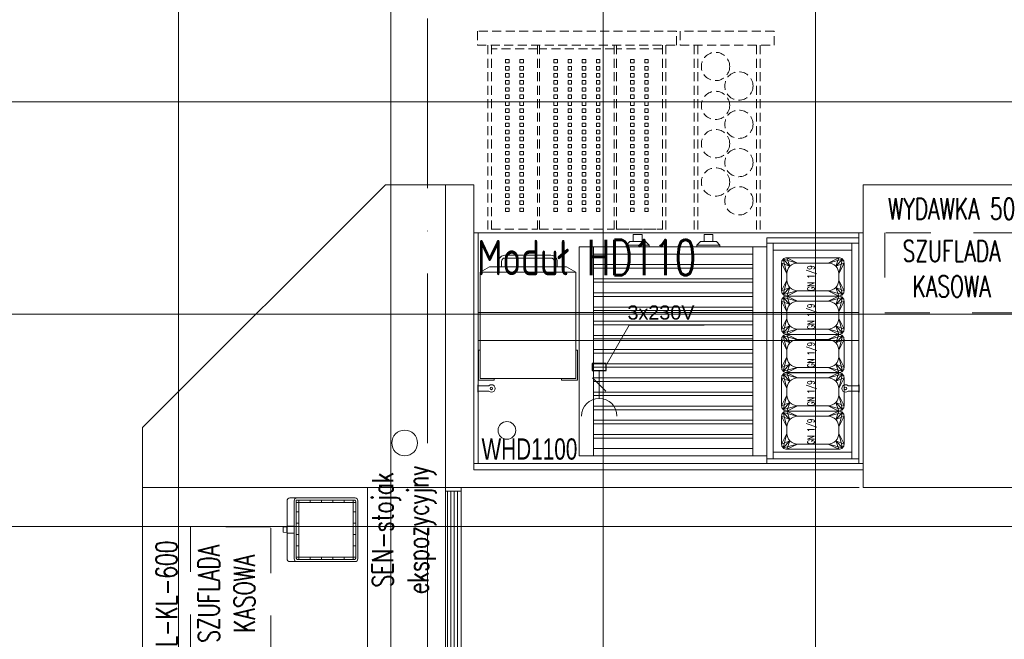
# Model space of a CAD drawing. Header units: millimetres. Extents: x -2074 to 12588, y -3630 to 101167.
# Tile 19 of 256: x 2094 to 2373, y -1975 to -1800. Entities that reach past the tile are written whole.
import ezdxf

# ---------------------------------------------------------------- set-up
doc = ezdxf.new("R2010")
doc.units = ezdxf.units.MM
for name, pattern in [('ACAD_ISO10W100', [18, 12, -3, 0, -3]), ('DASHED', [19.05, 12.7, -6.35]), ('HIDDEN2', [6.175, 3.175, -3])]:
    doc.linetypes.add(name, pattern=pattern)
for name, color, linetype, lineweight in [('SelinAr_BUD_osie', 8, 'ACAD_ISO10W100', 18), ('SelinAr_BUD_posadzka', 7, 'Continuous', 20), ('SelinAr_WYP_chłodnictwo', 8, 'Continuous', 18), ('SelinAr_WYP_instalacje elektryczne', 8, 'Continuous', 18), ('SelinAr_WYP_meble', 8, 'Continuous', 18)]:
    doc.layers.add(name, color=color, linetype=linetype, lineweight=lineweight)
doc.layers.add('SelinAr_WYP_urządzenia gastro indeksy', color=8, linetype='Continuous')
doc.styles.add('JACEK_07', font='SIMPLEX.SHX', dxfattribs={"width": 0.7})
doc.styles.get("Standard").update_dxf_attribs({"font": 'arial.ttf'})

# ---------------------------------------------------------------- blocks, each defined once
blk = doc.blocks.new('*U388')
at = {"ltscale": 4}
blk.add_line((0, 50), (0, -1730), dxfattribs=at)
blk = doc.blocks.new('L-KL-600')
for p, q in [((60, -63.6), (0, -63.6)), ((0, -63.6), (0, -85.6)), ((60, -85.6), (60, -63.6)), ((0, -90), (0, -85.6)), ((60, -85.6), (0, -85.6)), ((0, -85.6), (60, -85.6)), ((1, -90), (1, -85.6)), ((59, -86.13), (1, -86.13)), ((59, -90), (59, -85.6)), ((60, -90), (60, -85.6)), ((59, -87.09), (1, -87.09)), ((59, -88.05), (1, -88.05)), ((59, -89.01), (1, -89.01)), ((1, -90), (0, -90)), ((60, -90), (59, -90))]:
    blk.add_line(p, q)
blk.add_lwpolyline([(0, 0), (0, -63.6), (60, -63.6), (60, 0)], close=True)
blk.add_lwpolyline([(60, -90), (0, -90)])
at = {"color": 7, "insert": (30, -6.8), "char_height": 6, "width": 60, "attachment_point": 5, "style": 'JACEK_07'}
blk.add_mtext('L-KL-600', dxfattribs=at)
blk = doc.blocks.new('*U330')
at = {"linetype": 'HIDDEN2', "ltscale": 4}
blk.add_lwpolyline([(11.13, -36.27), (48.85, -36.27), (48.85, -13.57), (11.13, -13.57)], close=True, dxfattribs=at)
blk.add_blockref('L-KL-600', (0, 0))
at = {"color": 7, "insert": (29.99, -23.75), "char_height": 6, "width": 37.7197, "attachment_point": 5, "style": 'JACEK_07'}
blk.add_mtext('SZUFLADA KASOWA', dxfattribs=at)
blk = doc.blocks.new('*U335')
for p, q in [((8.4, -4.39), (-8.4, -4.39)), ((-7.7, -3.69), (-7.7, -20.49)), ((-4.5, -3.69), (-4.5, -4.39)), ((-1.3, -3.69), (-1.3, -4.39)), ((1.9, -3.69), (1.9, -4.39)), ((5.1, -3.69), (5.1, -4.39)), ((7.7, -3.69), (7.7, -20.49)), ((-7.7, -7.59), (-8.4, -7.59)), ((8.4, -7.59), (7.7, -7.59)), ((-7.7, -10.79), (-8.4, -10.79)), ((8.4, -10.79), (7.7, -10.79)), ((-7.7, -13.99), (-8.4, -13.99)), ((8.4, -13.99), (7.7, -13.99)), ((-7.7, -17.19), (-8.4, -17.19)), ((8.4, -17.19), (7.7, -17.19)), ((8.4, -19.79), (-8.4, -19.79)), ((-4.5, -19.79), (-4.5, -20.49)), ((-1.3, -19.79), (-1.3, -20.49)), ((1.9, -19.79), (1.9, -20.49)), ((5.1, -19.79), (5.1, -20.49))]:
    blk.add_line(p, q)
for points in [[(0.7, 0), (0.8, -1), (-0.8, -1), (-0.7, 0)], [(1, -1.09), (1, -3.09), (-1, -3.09), (-1, -1.09)]]:
    blk.add_lwpolyline(points, close=True)
for points in [[(9, -1.89), (9, -20.29, -0.414214), (8.2, -21.09), (-8.2, -21.09, -0.414214), (-9, -20.29), (-9, -1.89, -0.414214), (-8.2, -1.09), (8.2, -1.09, -0.414214)], [(8.2, -21.09), (-8.2, -21.09, -0.414214), (-9, -20.29), (-9, -3.89, -0.414214), (-8.2, -3.09), (8.2, -3.09, -0.414214), (9, -3.89), (9, -20.29, -0.414214)], [(8, -20.49), (-8, -20.49, -0.414214), (-8.4, -20.09), (-8.4, -4.09, -0.414214), (-8, -3.69), (8.4, -3.69), (8.4, -20.09, -0.414214)]]:
    blk.add_lwpolyline(points, format="xyb", close=True)
at = {"color": 7, "insert": (0, -25.09), "char_height": 6, "width": 88, "attachment_point": 2, "style": 'JACEK_07'}
blk.add_mtext('SEN-stojak\\Pekspozycyjny', dxfattribs=at)
blk = doc.blocks.new('*U334')
blk.add_lwpolyline([(10, -85.6), (10, -85.6), (95.6, -85.6), (95.6, -68.65), (26.95, 0), (10, 0), (10, -85.6)], close=True)
at = {"const_width": 1}
blk.add_lwpolyline([(10, -85.6), (10, -85.6), (10, -85.6)], dxfattribs=at)
blk.add_circle((22.6, -74.07), 3.64)
blk = doc.blocks.new('*U224')
blk.add_lwpolyline([(50, -85.6), (0, -85.6), (0, 0), (50, 0)], close=True)
at = {"linetype": 'HIDDEN2', "ltscale": 4}
blk.add_lwpolyline([(6.13, -36.27), (43.85, -36.27), (43.85, -13.57), (6.13, -13.57)], close=True, dxfattribs=at)
at = {"color": 7, "char_height": 6, "attachment_point": 5, "style": 'JACEK_07'}
for s, insert, width in [('WYDAWKA 50', (25, -6.8), 60), ('SZUFLADA KASOWA', (24.99, -23.75), 37.7197)]:
    blk.add_mtext(s, dxfattribs=dict(at, insert=insert, width=width))
blk = doc.blocks.new('Roller_Grill')
at = {"color": 253, "lineweight": 0}
for p, q in [((0, 0), (0, -59)), ((4, 0), (0, 0)), ((4, -59), (4, 0)), ((4, 0), (49, 0)), ((49, -59), (49, 0)), ((49, 0), (53, 0)), ((53, 0), (53, -59)), ((4, -5), (4, -2)), ((4, -2), (49, -2)), ((49, -5), (4, -5)), ((4, -9), (4, -6)), ((4, -6), (49, -6)), ((49, -9), (4, -9)), ((4, -13), (4, -10)), ((4, -10), (49, -10)), ((49, -13), (4, -13)), ((4, -17), (4, -14)), ((4, -14), (49, -14)), ((49, -17), (4, -17)), ((4, -21), (4, -18)), ((4, -18), (49, -18)), ((49, -21), (4, -21)), ((4, -25), (4, -22)), ((4, -22), (49, -22)), ((49, -25), (4, -25)), ((4, -29), (4, -26)), ((4, -26), (49, -26)), ((49, -29), (4, -29)), ((4, -33), (4, -30)), ((4, -30), (49, -30)), ((49, -33), (4, -33)), ((4, -37), (4, -34)), ((4, -34), (49, -34)), ((49, -37), (4, -37)), ((4, -41), (4, -38)), ((4, -38), (49, -38)), ((49, -41), (4, -41)), ((4, -45), (4, -42)), ((4, -42), (49, -42)), ((49, -45), (4, -45)), ((4, -49), (4, -46)), ((4, -46), (49, -46)), ((49, -49), (4, -49)), ((4, -53), (4, -50)), ((4, -50), (49, -50)), ((49, -53), (4, -53)), ((4, -57), (4, -54)), ((4, -54), (49, -54)), ((49, -57), (4, -57)), ((4, -59), (0, -59)), ((49, -59), (4, -59)), ((49, -59), (53, -59))]:
    blk.add_line(p, q, dxfattribs=at)
for points in [[(13.25, -59), (19.75, -59), (19.75, -59.5), (13.25, -59.5), (13.25, -59)], [(33.25, -59), (39.75, -59), (39.75, -59.5), (33.25, -59.5), (33.25, -59)]]:
    blk.add_lwpolyline(points, dxfattribs=at)
for points in [[(13.25, -59.5), (19.75, -59.5), (18.75, -60.5), (14.25, -60.5)], [(15.25, -60.5), (17.75, -60.5), (17.75, -62.5), (15.25, -62.5)], [(33.25, -59.5), (39.75, -59.5), (38.75, -60.5), (34.25, -60.5)], [(35.25, -60.5), (37.75, -60.5), (37.75, -62.5), (35.25, -62.5)]]:
    blk.add_lwpolyline(points, close=True, dxfattribs=at)
blk = doc.blocks.new('GN_1-9')
for points in [[(1.5, 17.67), (9.33, 17.67, -0.414214), (10.83, 16.17), (10.83, 1.5, -0.414214), (9.33, 0), (1.5, 0, -0.414214), (0, 1.5), (0, 16.17, -0.414214)], [(4.5, 16.17), (6.33, 16.17, -0.414214), (9.33, 13.17), (9.33, 4.5, -0.414214), (6.33, 1.5), (4.5, 1.5, -0.414214), (1.5, 4.5), (1.5, 13.17, -0.414214)]]:
    blk.add_lwpolyline(points, format="xyb", close=True)
at = {"color": 252}
for points in [[(0, 16.17), (1.5, 13.17), (0.44, 17.23), (2.38, 15.29), (1.5, 17.67), (4.5, 16.17)], [(10.83, 16.17), (9.33, 13.17), (10.39, 17.23), (8.45, 15.29), (9.33, 17.67), (6.33, 16.17)], [(0, 1.5), (1.5, 4.5), (0.44, 0.44), (2.38, 2.38), (1.5, 0), (4.5, 1.5)], [(10.83, 1.5), (9.33, 4.5), (10.39, 0.44), (8.45, 2.38), (9.33, 0), (6.33, 1.5)]]:
    blk.add_lwpolyline(points, dxfattribs=at)
at = {"color": 253}
for points in [[(1.5, 13.17), (0, 16.17), (2.38, 15.29), (0.44, 17.23), (4.5, 16.17), (1.5, 17.67)], [(9.33, 13.17), (10.83, 16.17), (8.45, 15.29), (10.39, 17.23), (6.33, 16.17), (9.33, 17.67)], [(1.5, 4.5), (0, 1.5), (2.38, 2.38), (0.44, 0.44), (4.5, 1.5), (1.5, 0)], [(9.33, 4.5), (10.83, 1.5), (8.45, 2.38), (10.39, 0.44), (6.33, 1.5), (9.33, 0)]]:
    blk.add_lwpolyline(points, dxfattribs=at)
at = {"insert": (5, 9), "char_height": 2, "width": 29.2426, "attachment_point": 5, "style": 'JACEK_07'}
blk.add_mtext('GN 1/9', dxfattribs=at)
blk = doc.blocks.new('gn-230')
at = {"layer": 'SelinAr_WYP_instalacje elektryczne'}
for p, q in [((-4, 0), (-19.8, 0)), ((-15.65, -3.75), (-8.15, 3.75))]:
    blk.add_line(p, q, dxfattribs=at)
at = {"layer": 'SelinAr_WYP_instalacje elektryczne', "lineweight": 30}
blk.add_lwpolyline([(-4, -4), (0, -4), (0, 4), (-4, 4)], close=True, dxfattribs=at)
at = {"layer": 'SelinAr_WYP_instalacje elektryczne'}
blk.add_arc((-29.8, 0), 10, 270, 90, dxfattribs=at)
blk = doc.blocks.new('Kontakt_grill')
at = {"color": 253}
for points in [[(0, -8), (-0.5, -8), (-0.5, 0.5), (4, 0.5), (4, 0), (0, 0)], [(27, -8), (27.5, -8), (27.5, 0.5), (23, 0.5), (23, 0), (27, 0)]]:
    blk.add_lwpolyline(points, close=True, dxfattribs=at)
for points in [[(0, 0), (27, 0), (27, -30), (0, -30), (0, 0)], [(0, -30), (2.6, -31.5), (24.4, -31.5), (27, -30)]]:
    blk.add_lwpolyline(points, dxfattribs=at)
for points in [[(21.8, -31.5), (21.8, -33, -0.414214), (20, -34.8), (7, -34.8, -0.414214), (5.2, -33), (5.2, -31.5)], [(21, -31.5), (21, -33, -0.414214), (20, -34), (7, -34, -0.414214), (6, -33), (6, -31.5)]]:
    blk.add_lwpolyline(points, format="xyb", dxfattribs=at)
blk = doc.blocks.new('*U221')
at = {"linetype": 'DASHED', "ltscale": 0.2}
for p, q in [((57.3, 124), (1, 124)), ((1, 124), (1, 120)), ((57.3, 120), (57.3, 124)), ((84.9, 124), (58.3, 124)), ((58.3, 124), (58.3, 120)), ((84.9, 120), (84.9, 124)), ((1, 120), (57.3, 120)), ((4, 120), (4, 67)), ((5, 120), (5, 67)), ((18, 120), (18, 67)), ((18.6, 120), (18.6, 67)), ((39.7, 120), (39.7, 67)), ((40.3, 120), (40.3, 67)), ((53.3, 120), (53.3, 67)), ((54.3, 120), (54.3, 67)), ((58.3, 120), (84.9, 120)), ((62.3, 120), (62.3, 67)), ((63.3, 120), (63.3, 67)), ((79.9, 120), (79.9, 67)), ((80.9, 120), (80.9, 67)), ((18, 119), (5, 119)), ((18, 119), (17.6, 119)), ((39.7, 119), (18.6, 119)), ((39.7, 119), (18.6, 119)), ((40.7, 119), (40.3, 119)), ((53.3, 119), (40.3, 119)), ((53.3, 119), (41.3, 119)), ((5, 68), (18, 68)), ((17.6, 68), (18, 68)), ((18.6, 68), (39.7, 68)), ((18.6, 68), (39.7, 68)), ((40.3, 68), (53.3, 68)), ((40.3, 68), (40.7, 68)), ((41.3, 68), (53.3, 68))]:
    blk.add_line(p, q, dxfattribs=at)
for p, q in [((1.13, 24.06), (1.13, 23.76)), ((1.28, 24.06), (1.13, 24.06)), ((1.43, 23.76), (1.13, 23.76)), ((1.13, 23.76), (1.13, 22.26)), ((1.28, 23.76), (1.28, 24.06)), ((4.24, 23.76), (1.43, 23.76)), ((108.58, 23.76), (105.76, 23.76)), ((108.88, 23.76), (108.58, 23.76)), ((108.73, 24.06), (108.73, 23.76)), ((108.73, 24.06), (108.88, 24.06)), ((108.88, 23.76), (108.88, 24.06)), ((108.88, 22.26), (108.88, 23.76)), ((1.13, 22.26), (1.43, 22.26)), ((1.13, 22.26), (1.13, 21.96)), ((1.28, 21.96), (1.13, 21.96)), ((1.28, 21.96), (1.28, 22.26)), ((1.43, 22.26), (4.24, 22.26)), ((105.76, 22.26), (108.58, 22.26)), ((108.58, 22.26), (108.88, 22.26)), ((108.73, 22.26), (108.73, 21.96)), ((108.73, 21.96), (108.88, 21.96)), ((108.88, 21.96), (108.88, 22.26))]:
    blk.add_line(p, q)
at = {"color": 253}
for points in [[(9, 115), (9, 116), (10, 116), (10, 115)], [(13, 115), (13, 116), (14, 116), (14, 115)], [(22.65, 115), (22.65, 116), (23.65, 116), (23.65, 115)], [(26.65, 115), (26.65, 116), (27.65, 116), (27.65, 115)], [(30.65, 115), (30.65, 116), (31.65, 116), (31.65, 115)], [(34.65, 115), (34.65, 116), (35.65, 116), (35.65, 115)], [(44.3, 115), (44.3, 116), (45.3, 116), (45.3, 115)], [(48.3, 115), (48.3, 116), (49.3, 116), (49.3, 115)], [(9, 113), (9, 114), (10, 114), (10, 113)], [(9, 111), (9, 112), (10, 112), (10, 111)], [(9, 111), (9, 112), (10, 112), (10, 111)], [(13, 113), (13, 114), (14, 114), (14, 113)], [(13, 111), (13, 112), (14, 112), (14, 111)], [(13, 111), (13, 112), (14, 112), (14, 111)], [(22.65, 113), (22.65, 114), (23.65, 114), (23.65, 113)], [(22.65, 111), (22.65, 112), (23.65, 112), (23.65, 111)], [(22.65, 111), (22.65, 112), (23.65, 112), (23.65, 111)], [(26.65, 113), (26.65, 114), (27.65, 114), (27.65, 113)], [(26.65, 111), (26.65, 112), (27.65, 112), (27.65, 111)], [(26.65, 111), (26.65, 112), (27.65, 112), (27.65, 111)], [(30.65, 113), (30.65, 114), (31.65, 114), (31.65, 113)], [(30.65, 111), (30.65, 112), (31.65, 112), (31.65, 111)], [(30.65, 111), (30.65, 112), (31.65, 112), (31.65, 111)], [(34.65, 113), (34.65, 114), (35.65, 114), (35.65, 113)], [(34.65, 111), (34.65, 112), (35.65, 112), (35.65, 111)], [(34.65, 111), (34.65, 112), (35.65, 112), (35.65, 111)], [(44.3, 113), (44.3, 114), (45.3, 114), (45.3, 113)], [(44.3, 111), (44.3, 112), (45.3, 112), (45.3, 111)], [(44.3, 111), (44.3, 112), (45.3, 112), (45.3, 111)], [(48.3, 113), (48.3, 114), (49.3, 114), (49.3, 113)], [(48.3, 111), (48.3, 112), (49.3, 112), (49.3, 111)], [(48.3, 111), (48.3, 112), (49.3, 112), (49.3, 111)], [(9, 109), (9, 110), (10, 110), (10, 109)], [(13, 109), (13, 110), (14, 110), (14, 109)], [(22.65, 109), (22.65, 110), (23.65, 110), (23.65, 109)], [(26.65, 109), (26.65, 110), (27.65, 110), (27.65, 109)], [(30.65, 109), (30.65, 110), (31.65, 110), (31.65, 109)], [(34.65, 109), (34.65, 110), (35.65, 110), (35.65, 109)], [(44.3, 109), (44.3, 110), (45.3, 110), (45.3, 109)], [(48.3, 109), (48.3, 110), (49.3, 110), (49.3, 109)], [(9, 107), (9, 108), (10, 108), (10, 107)], [(9, 105), (9, 106), (10, 106), (10, 105)], [(13, 107), (13, 108), (14, 108), (14, 107)], [(13, 105), (13, 106), (14, 106), (14, 105)], [(22.65, 107), (22.65, 108), (23.65, 108), (23.65, 107)], [(22.65, 105), (22.65, 106), (23.65, 106), (23.65, 105)], [(26.65, 107), (26.65, 108), (27.65, 108), (27.65, 107)], [(26.65, 105), (26.65, 106), (27.65, 106), (27.65, 105)], [(30.65, 107), (30.65, 108), (31.65, 108), (31.65, 107)], [(30.65, 105), (30.65, 106), (31.65, 106), (31.65, 105)], [(34.65, 107), (34.65, 108), (35.65, 108), (35.65, 107)], [(34.65, 105), (34.65, 106), (35.65, 106), (35.65, 105)], [(44.3, 107), (44.3, 108), (45.3, 108), (45.3, 107)], [(44.3, 105), (44.3, 106), (45.3, 106), (45.3, 105)], [(48.3, 107), (48.3, 108), (49.3, 108), (49.3, 107)], [(48.3, 105), (48.3, 106), (49.3, 106), (49.3, 105)], [(9, 103), (9, 104), (10, 104), (10, 103)], [(13, 103), (13, 104), (14, 104), (14, 103)], [(22.65, 103), (22.65, 104), (23.65, 104), (23.65, 103)], [(26.65, 103), (26.65, 104), (27.65, 104), (27.65, 103)], [(30.65, 103), (30.65, 104), (31.65, 104), (31.65, 103)], [(34.65, 103), (34.65, 104), (35.65, 104), (35.65, 103)], [(44.3, 103), (44.3, 104), (45.3, 104), (45.3, 103)], [(48.3, 103), (48.3, 104), (49.3, 104), (49.3, 103)], [(9, 101), (9, 102), (10, 102), (10, 101)], [(13, 101), (13, 102), (14, 102), (14, 101)], [(22.65, 101), (22.65, 102), (23.65, 102), (23.65, 101)], [(26.65, 101), (26.65, 102), (27.65, 102), (27.65, 101)], [(30.65, 101), (30.65, 102), (31.65, 102), (31.65, 101)], [(34.65, 101), (34.65, 102), (35.65, 102), (35.65, 101)], [(44.3, 101), (44.3, 102), (45.3, 102), (45.3, 101)], [(48.3, 101), (48.3, 102), (49.3, 102), (49.3, 101)], [(9, 99), (9, 100), (10, 100), (10, 99)], [(9, 97), (9, 98), (10, 98), (10, 97)], [(13, 99), (13, 100), (14, 100), (14, 99)], [(13, 97), (13, 98), (14, 98), (14, 97)], [(22.65, 99), (22.65, 100), (23.65, 100), (23.65, 99)], [(22.65, 97), (22.65, 98), (23.65, 98), (23.65, 97)], [(26.65, 99), (26.65, 100), (27.65, 100), (27.65, 99)], [(26.65, 97), (26.65, 98), (27.65, 98), (27.65, 97)], [(30.65, 99), (30.65, 100), (31.65, 100), (31.65, 99)], [(30.65, 97), (30.65, 98), (31.65, 98), (31.65, 97)], [(34.65, 99), (34.65, 100), (35.65, 100), (35.65, 99)], [(34.65, 97), (34.65, 98), (35.65, 98), (35.65, 97)], [(44.3, 99), (44.3, 100), (45.3, 100), (45.3, 99)], [(44.3, 97), (44.3, 98), (45.3, 98), (45.3, 97)], [(48.3, 99), (48.3, 100), (49.3, 100), (49.3, 99)], [(48.3, 97), (48.3, 98), (49.3, 98), (49.3, 97)], [(9, 95), (9, 96), (10, 96), (10, 95)], [(13, 95), (13, 96), (14, 96), (14, 95)], [(22.65, 95), (22.65, 96), (23.65, 96), (23.65, 95)], [(26.65, 95), (26.65, 96), (27.65, 96), (27.65, 95)], [(30.65, 95), (30.65, 96), (31.65, 96), (31.65, 95)], [(34.65, 95), (34.65, 96), (35.65, 96), (35.65, 95)], [(44.3, 95), (44.3, 96), (45.3, 96), (45.3, 95)], [(48.3, 95), (48.3, 96), (49.3, 96), (49.3, 95)], [(9, 93), (9, 94), (10, 94), (10, 93)], [(9, 91), (9, 92), (10, 92), (10, 91)], [(13, 93), (13, 94), (14, 94), (14, 93)], [(13, 91), (13, 92), (14, 92), (14, 91)], [(22.65, 93), (22.65, 94), (23.65, 94), (23.65, 93)], [(22.65, 91), (22.65, 92), (23.65, 92), (23.65, 91)], [(26.65, 93), (26.65, 94), (27.65, 94), (27.65, 93)], [(26.65, 91), (26.65, 92), (27.65, 92), (27.65, 91)], [(30.65, 93), (30.65, 94), (31.65, 94), (31.65, 93)], [(30.65, 91), (30.65, 92), (31.65, 92), (31.65, 91)], [(34.65, 93), (34.65, 94), (35.65, 94), (35.65, 93)], [(34.65, 91), (34.65, 92), (35.65, 92), (35.65, 91)], [(44.3, 93), (44.3, 94), (45.3, 94), (45.3, 93)], [(44.3, 91), (44.3, 92), (45.3, 92), (45.3, 91)], [(48.3, 93), (48.3, 94), (49.3, 94), (49.3, 93)], [(48.3, 91), (48.3, 92), (49.3, 92), (49.3, 91)], [(9, 89), (9, 90), (10, 90), (10, 89)], [(13, 89), (13, 90), (14, 90), (14, 89)], [(22.65, 89), (22.65, 90), (23.65, 90), (23.65, 89)], [(26.65, 89), (26.65, 90), (27.65, 90), (27.65, 89)], [(30.65, 89), (30.65, 90), (31.65, 90), (31.65, 89)], [(34.65, 89), (34.65, 90), (35.65, 90), (35.65, 89)], [(44.3, 89), (44.3, 90), (45.3, 90), (45.3, 89)], [(48.3, 89), (48.3, 90), (49.3, 90), (49.3, 89)], [(9, 87), (9, 88), (10, 88), (10, 87)], [(13, 87), (13, 88), (14, 88), (14, 87)], [(22.65, 87), (22.65, 88), (23.65, 88), (23.65, 87)], [(26.65, 87), (26.65, 88), (27.65, 88), (27.65, 87)], [(30.65, 87), (30.65, 88), (31.65, 88), (31.65, 87)], [(34.65, 87), (34.65, 88), (35.65, 88), (35.65, 87)], [(44.3, 87), (44.3, 88), (45.3, 88), (45.3, 87)], [(48.3, 87), (48.3, 88), (49.3, 88), (49.3, 87)], [(9, 85), (9, 86), (10, 86), (10, 85)], [(9, 83), (9, 84), (10, 84), (10, 83)], [(13, 85), (13, 86), (14, 86), (14, 85)], [(13, 83), (13, 84), (14, 84), (14, 83)], [(22.65, 85), (22.65, 86), (23.65, 86), (23.65, 85)], [(22.65, 83), (22.65, 84), (23.65, 84), (23.65, 83)], [(26.65, 85), (26.65, 86), (27.65, 86), (27.65, 85)], [(26.65, 83), (26.65, 84), (27.65, 84), (27.65, 83)], [(30.65, 85), (30.65, 86), (31.65, 86), (31.65, 85)], [(30.65, 83), (30.65, 84), (31.65, 84), (31.65, 83)], [(34.65, 85), (34.65, 86), (35.65, 86), (35.65, 85)], [(34.65, 83), (34.65, 84), (35.65, 84), (35.65, 83)], [(44.3, 85), (44.3, 86), (45.3, 86), (45.3, 85)], [(44.3, 83), (44.3, 84), (45.3, 84), (45.3, 83)], [(48.3, 85), (48.3, 86), (49.3, 86), (49.3, 85)], [(48.3, 83), (48.3, 84), (49.3, 84), (49.3, 83)], [(9, 81), (9, 82), (10, 82), (10, 81)], [(13, 81), (13, 82), (14, 82), (14, 81)], [(22.65, 81), (22.65, 82), (23.65, 82), (23.65, 81)], [(26.65, 81), (26.65, 82), (27.65, 82), (27.65, 81)], [(30.65, 81), (30.65, 82), (31.65, 82), (31.65, 81)], [(34.65, 81), (34.65, 82), (35.65, 82), (35.65, 81)], [(44.3, 81), (44.3, 82), (45.3, 82), (45.3, 81)], [(48.3, 81), (48.3, 82), (49.3, 82), (49.3, 81)], [(9, 79), (9, 80), (10, 80), (10, 79)], [(9, 77), (9, 78), (10, 78), (10, 77)], [(9, 77), (9, 78), (10, 78), (10, 77)], [(13, 79), (13, 80), (14, 80), (14, 79)], [(13, 77), (13, 78), (14, 78), (14, 77)], [(13, 77), (13, 78), (14, 78), (14, 77)], [(22.65, 79), (22.65, 80), (23.65, 80), (23.65, 79)], [(22.65, 77), (22.65, 78), (23.65, 78), (23.65, 77)], [(22.65, 77), (22.65, 78), (23.65, 78), (23.65, 77)], [(26.65, 79), (26.65, 80), (27.65, 80), (27.65, 79)], [(26.65, 77), (26.65, 78), (27.65, 78), (27.65, 77)], [(26.65, 77), (26.65, 78), (27.65, 78), (27.65, 77)], [(30.65, 79), (30.65, 80), (31.65, 80), (31.65, 79)], [(30.65, 77), (30.65, 78), (31.65, 78), (31.65, 77)], [(30.65, 77), (30.65, 78), (31.65, 78), (31.65, 77)], [(34.65, 79), (34.65, 80), (35.65, 80), (35.65, 79)], [(34.65, 77), (34.65, 78), (35.65, 78), (35.65, 77)], [(34.65, 77), (34.65, 78), (35.65, 78), (35.65, 77)], [(44.3, 79), (44.3, 80), (45.3, 80), (45.3, 79)], [(44.3, 77), (44.3, 78), (45.3, 78), (45.3, 77)], [(44.3, 77), (44.3, 78), (45.3, 78), (45.3, 77)], [(48.3, 79), (48.3, 80), (49.3, 80), (49.3, 79)], [(48.3, 77), (48.3, 78), (49.3, 78), (49.3, 77)], [(48.3, 77), (48.3, 78), (49.3, 78), (49.3, 77)], [(9, 75), (9, 76), (10, 76), (10, 75)], [(13, 75), (13, 76), (14, 76), (14, 75)], [(22.65, 75), (22.65, 76), (23.65, 76), (23.65, 75)], [(26.65, 75), (26.65, 76), (27.65, 76), (27.65, 75)], [(30.65, 75), (30.65, 76), (31.65, 76), (31.65, 75)], [(34.65, 75), (34.65, 76), (35.65, 76), (35.65, 75)], [(44.3, 75), (44.3, 76), (45.3, 76), (45.3, 75)], [(48.3, 75), (48.3, 76), (49.3, 76), (49.3, 75)], [(9, 73), (9, 74), (10, 74), (10, 73)], [(13, 73), (13, 74), (14, 74), (14, 73)], [(22.65, 73), (22.65, 74), (23.65, 74), (23.65, 73)], [(26.65, 73), (26.65, 74), (27.65, 74), (27.65, 73)], [(30.65, 73), (30.65, 74), (31.65, 74), (31.65, 73)], [(34.65, 73), (34.65, 74), (35.65, 74), (35.65, 73)], [(44.3, 73), (44.3, 74), (45.3, 74), (45.3, 73)], [(48.3, 73), (48.3, 74), (49.3, 74), (49.3, 73)]]:
    blk.add_lwpolyline(points, close=True, dxfattribs=at)
for points in [[(0, 0), (110, 0), (110, 67), (0, 67)], [(1.2, 67), (0, 67), (0, 1.8), (1.2, 1.8)], [(108.8, 67), (110, 67), (110, 1.8), (108.8, 1.8)], [(82.8, 65.6), (108.8, 65.6), (108.8, 1.8), (82.8, 1.8)], [(82.8, 64.1), (84.6, 64.1), (84.6, 3.1), (82.8, 3.1)], [(84.6, 64.1), (106.8, 64.1), (106.8, 62.1), (84.6, 62.1)], [(106.8, 3.1), (108.8, 3.1), (108.8, 64.1), (106.8, 64.1)], [(1.2, 44.5), (108.8, 44.5), (108.8, 36.59), (1.2, 36.59)], [(84.6, 5), (106.8, 5), (106.8, 3.1), (84.6, 3.1)], [(0, 0), (110, 0), (110, 1.8), (0, 1.8)]]:
    blk.add_lwpolyline(points, close=True)
at = {"linetype": 'DASHED', "ltscale": 0.2}
for centre in [(68.3, 114), (74.9, 108.5), (68.3, 103), (74.9, 97.68), (68.3, 92.18), (74.9, 86.85), (68.3, 81.35), (74.9, 76.03)]:
    blk.add_circle(centre, 4, dxfattribs=at)
for centre, radius in [((4.98, 23.01), 0.35), ((105.02, 23.01), 0.35), ((9.35, 11.15), 2.5)]:
    blk.add_circle(centre, radius)
for centre, start, end in [((4.98, 23.01), 225.5847, 134.4153), ((105.02, 23.01), 45.5847, 314.4153)]:
    blk.add_arc(centre, 1.05, start, end)
at = {"layer": 'SelinAr_WYP_instalacje elektryczne'}
blk.add_lwpolyline([(37.69, 30.09), (43.94, 40.92), (65.1, 40.92)], dxfattribs=at)
at = {"xscale": -1, "rotation": 180}
blk.add_blockref('Roller_Grill', (29.8, 4), dxfattribs=at)
for name, p, rotation in [('Kontakt_grill', (28.8, 25.86), 180), ('GN_1-9', (104.63, 49.13), 90), ('GN_1-9', (104.63, 38.3), 90), ('GN_1-9', (104.63, 27.47), 90), ('GN_1-9', (104.63, 16.63), 90), ('GN_1-9', (104.63, 5.8), 90)]:
    blk.add_blockref(name, p, dxfattribs=dict(rotation=rotation))
at = {"layer": 'SelinAr_WYP_instalacje elektryczne', "xscale": 0.5, "yscale": 0.5, "zscale": 0.5, "rotation": 90}
blk.add_blockref('gn-230', (35.44, 30.09), dxfattribs=at)
at = {"color": 242, "insert": (0.96, 65), "char_height": 10, "width": 87.3736, "attachment_point": 1, "style": 'JACEK_07'}
blk.add_mtext('Moduł HD110', dxfattribs=at)
at = {"layer": 'SelinAr_WYP_instalacje elektryczne', "insert": (43.42, 46.48), "char_height": 4, "width": 32.4538, "attachment_point": 1}
blk.add_mtext('3x230V', dxfattribs=at)
at = {"layer": 'SelinAr_WYP_urządzenia gastro indeksy', "color": 242, "insert": (2.2, 2.8), "char_height": 6, "width": 36.1, "attachment_point": 7, "style": 'JACEK_07'}
blk.add_mtext('{\\fArial|b0|i0|c238|p34;WHD1100}', dxfattribs=at)
blk = doc.blocks.new('ewerwerwerwe')
at = {"layer": 'SelinAr_WYP_meble'}
blk.add_lwpolyline([(2331.62, 1067.74), (2222.76, 1067.74), (2214.76, 1067.74), (2214.76, 1153.34), (2222.76, 1153.34), (2222.76, 1072.74), (2332.76, 1072.74), (2332.76, 1067.74)], dxfattribs=at)
at = {"layer": 'SelinAr_BUD_osie'}
blk.add_blockref('*U388', (2209.66, 2159.74), dxfattribs=at)
at = {"layer": 'SelinAr_WYP_chłodnictwo'}
blk.add_blockref('*U221', (2222.76, 1072.74), dxfattribs=at)
at = {"layer": 'SelinAr_WYP_meble', "rotation": 90}
for name, p in [('*U334', (2129.16, 1057.74)), ('*U335', (2168.91, 1055.8)), ('*U330', (2129.16, 1007.74))]:
    blk.add_blockref(name, p, dxfattribs=at)
at = {"layer": 'SelinAr_WYP_meble'}
blk.add_blockref('*U224', (2332.76, 1153.34), dxfattribs=at)

msp = doc.modelspace()

# ---------------------------------------------------------------- block references
msp.add_blockref('ewerwerwerwe', (0, -3000))

# ---------------------------------------------------------------- next in the draw order: linework, layer by layer
at = {"layer": 'SelinAr_BUD_posadzka'}
for points in [[(2139.354, -2445.759), (2139.354, -1655.259)], [(2199.354, -2445.759), (2199.354, -1655.259)], [(2259.354, -2445.759), (2259.354, -1655.259)], [(2319.354, -2445.759), (2319.354, -1655.259)], [(3189.356, -1823.259), (1983.162, -1823.259)], [(3189.355, -1883.259), (1983.162, -1883.259)], [(3189.355, -1943.259), (1983.162, -1943.259)]]:
    msp.add_lwpolyline(points, dxfattribs=at)

doc.saveas('drawing.dxf')
